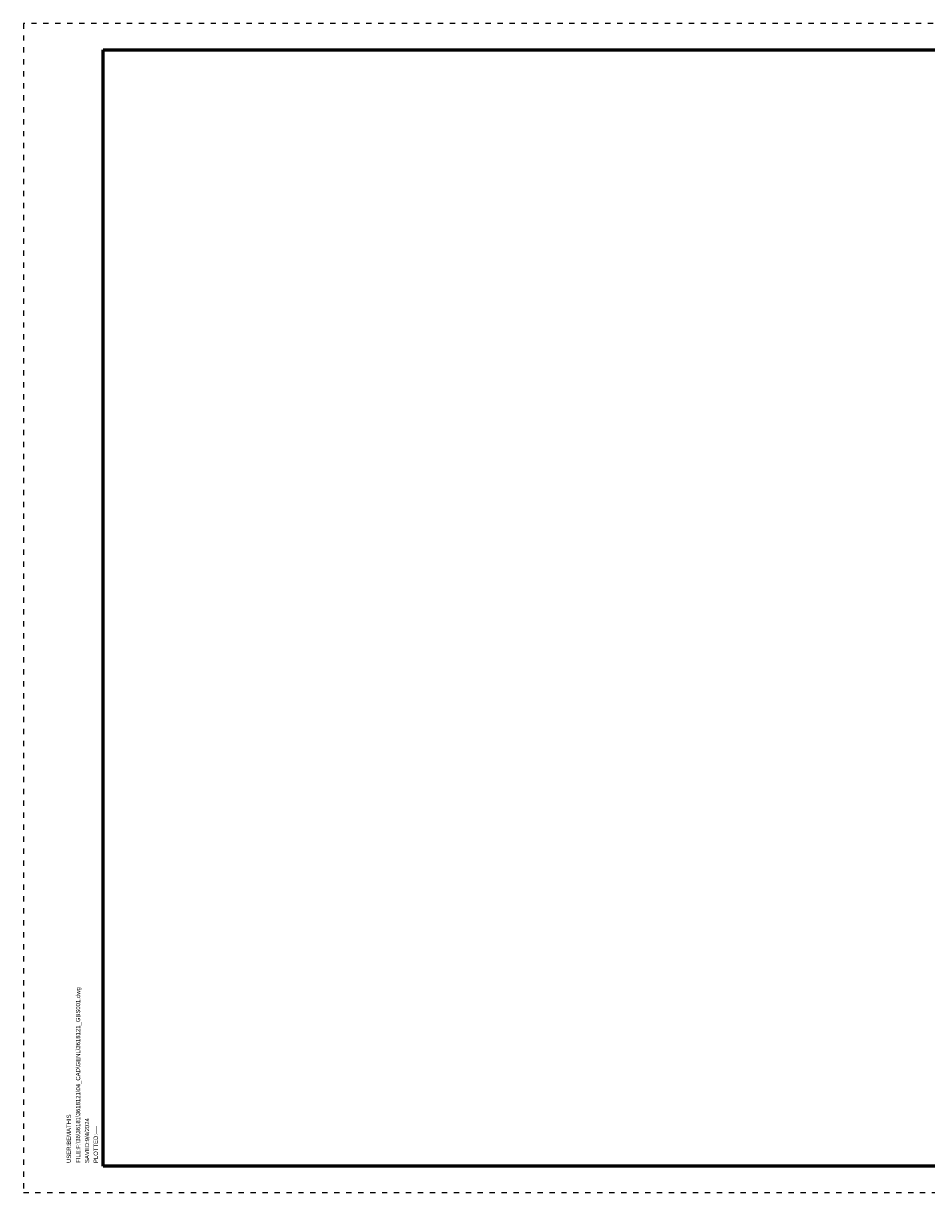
# Model space of a CAD drawing. Header units: inches. Extents: x 0 to 34, y 0 to 22.
# Tile 1 of 3: x 0 to 17, y 0 to 22. Entities that reach past the tile are written whole.
import ezdxf

# ---------------------------------------------------------------- set-up
doc = ezdxf.new("R2010")
doc.units = ezdxf.units.IN
doc.header["$LTSCALE"] = 0.5
doc.header["$MEASUREMENT"] = 0
doc.linetypes.add('DOT', pattern=[0.25, 0, -0.25])
doc.layers.add('A-SHBD-LIN1', color=2, linetype='CONTINUOUS', lineweight=60)
doc.layers.add('A-SHBD-LOGO2', color=7, linetype='CONTINUOUS', lineweight=0)
doc.layers.add('BWSC-PLOT-SHAPE', color=7, linetype='DOT')
doc.styles.add('Style-Arial', font='arial.ttf')

msp = doc.modelspace()

# ---------------------------------------------------------------- linework, layer by layer
at = {"layer": 'A-SHBD-LIN1'}
for p, q in [((1.5, 0.5), (1.5, 21.5)), ((1.5, 21.5), (33.5, 21.5)), ((33.5, 0.5), (1.5, 0.5))]:
    msp.add_line(p, q, dxfattribs=at)
at = {"layer": 'BWSC-PLOT-SHAPE'}
msp.add_lwpolyline([(0, 0), (34, 0), (34, 22), (0, 22)], close=True, dxfattribs=at)

# ---------------------------------------------------------------- texts
at = {"layer": 'A-SHBD-LOGO2', "color": 4, "insert": (0.989, 0.56), "char_height": 0.08, "attachment_point": 1, "rotation": 90, "style": 'Style-Arial'}
msp.add_mtext('FILE:F:\\\\36\\\\36181\\\\3618121\\\\04_CAD\\\\GENL\\\\3618121_GBS001.dwg', dxfattribs=at)
at = {"layer": 'A-SHBD-LOGO2', "color": 4, "char_height": 0.08, "attachment_point": 1, "rotation": 90, "style": 'Style-Arial'}
for s, insert, width in [('USER:BEMATHIS', (0.815, 0.558), 2.1831), ('SAVED:9/4/2024', (1.158, 0.556), 1.17287), ('PLOTTED:----', (1.323, 0.556), 0.11456)]:
    msp.add_mtext(s, dxfattribs=dict(at, insert=insert, width=width))

doc.saveas('drawing.dxf')
